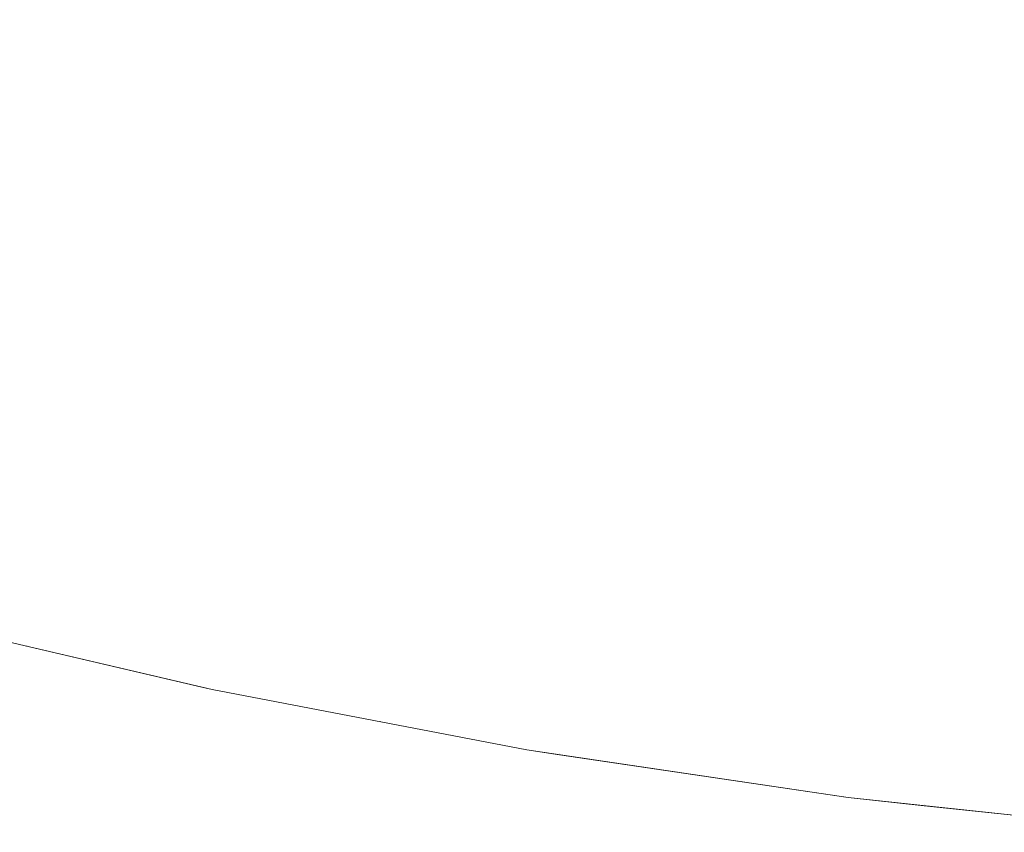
# Model space of a CAD drawing. Header units: centimetres. Extents: x -35.1 to 36.2, y 4.2 to 6.
# Tile 21 of 256: x -34.9937 to -34.9718, y 4.2009 to 4.219. Entities that reach past the tile are written whole.
import ezdxf

# ---------------------------------------------------------------- set-up
doc = ezdxf.new("R2010")
doc.units = ezdxf.units.CM
doc.header["$LTSCALE"] = 2.54
doc.layers.add('Lucido design-1', color=7, linetype='Continuous')

# ---------------------------------------------------------------- blocks, each defined once
blk = doc.blocks.new('Gruppo-4-1')
at = {"color": 7, "linetype": 'Continuous', "lineweight": 9}
for points, invisible_edges in [([(-34.990883, 4.21977, -2276.270043), (-34.987591, 4.21894, -2276.270043), (-34.986963, 4.220406, -2276.267604), (-34.990195, 4.22122, -2276.267604)], 15), ([(-34.990195, 4.22122, -2276.976736), (-34.986963, 4.220406, -2276.976736), (-34.987591, 4.21894, -2276.974297), (-34.990883, 4.21977, -2276.974297)], 15), ([(-34.983683, 4.219661, -2276.267604), (-34.98036, 4.21899, -2276.267604), (-34.979835, 4.220535, -2276.26523), (-34.983095, 4.221194, -2276.26523)], 15), ([(-34.983095, 4.221194, -2276.979109), (-34.979835, 4.220535, -2276.979109), (-34.98036, 4.21899, -2276.976736), (-34.983683, 4.219661, -2276.976736)], 15), ([(-34.990883, 4.21977, -2276.270043), (-34.994122, 4.220669, -2276.270043), (-34.994839, 4.21929, -2276.272546), (-34.991543, 4.218376, -2276.272546)], 15), ([(-34.991543, 4.218376, -2276.971794), (-34.994839, 4.21929, -2276.971794), (-34.994122, 4.220669, -2276.974297), (-34.990883, 4.21977, -2276.974297)], 15), ([(-34.976538, 4.219949, -2276.26523), (-34.979835, 4.220535, -2276.26523), (-34.98036, 4.21899, -2276.267604), (-34.976999, 4.218393, -2276.267604)], 15), ([(-34.976999, 4.218393, -2276.976736), (-34.98036, 4.21899, -2276.976736), (-34.979835, 4.220535, -2276.979109), (-34.976538, 4.219949, -2276.979109)], 15), ([(-34.983683, 4.219661, -2276.267604), (-34.986963, 4.220406, -2276.267604), (-34.987591, 4.21894, -2276.270043), (-34.984251, 4.218182, -2276.270043)], 15), ([(-34.984251, 4.218182, -2276.974297), (-34.987591, 4.21894, -2276.974297), (-34.986963, 4.220406, -2276.976736), (-34.983683, 4.219661, -2276.976736)], 15), ([(-34.976999, 4.218393, -2276.267604), (-34.973602, 4.217871, -2276.267604), (-34.973206, 4.219438, -2276.26523), (-34.976538, 4.219949, -2276.26523)], 15), ([(-34.976538, 4.219949, -2276.979109), (-34.973206, 4.219438, -2276.979109), (-34.973602, 4.217871, -2276.976736), (-34.976999, 4.218393, -2276.976736)], 15), ([(-34.991543, 4.218376, -2276.272546), (-34.988195, 4.217531, -2276.272546), (-34.987591, 4.21894, -2276.270043), (-34.990883, 4.21977, -2276.270043)], 15), ([(-34.990883, 4.21977, -2276.974297), (-34.987591, 4.21894, -2276.974297), (-34.988195, 4.217531, -2276.971794), (-34.991543, 4.218376, -2276.971794)], 15), ([(-34.984251, 4.218182, -2276.270043), (-34.980867, 4.217498, -2276.270043), (-34.98036, 4.21899, -2276.267604), (-34.983683, 4.219661, -2276.267604)], 15), ([(-34.983683, 4.219661, -2276.976736), (-34.98036, 4.21899, -2276.976736), (-34.980867, 4.217498, -2276.974297), (-34.984251, 4.218182, -2276.974297)], 15), ([(-34.969845, 4.219003, -2276.26523), (-34.973206, 4.219438, -2276.26523), (-34.973602, 4.217871, -2276.267604), (-34.970176, 4.217428, -2276.267604)], 15), ([(-34.970176, 4.217428, -2276.976736), (-34.973602, 4.217871, -2276.976736), (-34.973206, 4.219438, -2276.979109), (-34.969845, 4.219003, -2276.979109)], 15), ([(-34.991543, 4.218376, -2276.272546), (-34.994839, 4.21929, -2276.272546), (-34.995526, 4.21797, -2276.275111), (-34.992176, 4.21704, -2276.275111)], 15), ([(-34.992176, 4.21704, -2276.969229), (-34.995526, 4.21797, -2276.969229), (-34.994839, 4.21929, -2276.971794), (-34.991543, 4.218376, -2276.971794)], 15), ([(-34.984251, 4.218182, -2276.270043), (-34.987591, 4.21894, -2276.270043), (-34.988195, 4.217531, -2276.272546), (-34.984797, 4.21676, -2276.272546)], 15), ([(-34.984797, 4.21676, -2276.971794), (-34.988195, 4.217531, -2276.971794), (-34.987591, 4.21894, -2276.974297), (-34.984251, 4.218182, -2276.974297)], 15), ([(-34.976999, 4.218393, -2276.267604), (-34.98036, 4.21899, -2276.267604), (-34.980867, 4.217498, -2276.270043), (-34.977443, 4.21689, -2276.270043)], 15), ([(-34.977443, 4.21689, -2276.974297), (-34.980867, 4.217498, -2276.974297), (-34.98036, 4.21899, -2276.976736), (-34.976999, 4.218393, -2276.976736)], 15), ([(-34.992176, 4.21704, -2276.275111), (-34.988773, 4.216182, -2276.275111), (-34.988195, 4.217531, -2276.272546), (-34.991543, 4.218376, -2276.272546)], 15), ([(-34.991543, 4.218376, -2276.971794), (-34.988195, 4.217531, -2276.971794), (-34.988773, 4.216182, -2276.969229), (-34.992176, 4.21704, -2276.969229)], 15), ([(-34.977443, 4.21689, -2276.270043), (-34.973985, 4.21636, -2276.270043), (-34.973602, 4.217871, -2276.267604), (-34.976999, 4.218393, -2276.267604)], 15), ([(-34.976999, 4.218393, -2276.976736), (-34.973602, 4.217871, -2276.976736), (-34.973985, 4.21636, -2276.974297), (-34.977443, 4.21689, -2276.974297)], 15), ([(-34.984797, 4.21676, -2276.272546), (-34.981354, 4.216065, -2276.272546), (-34.980867, 4.217498, -2276.270043), (-34.984251, 4.218182, -2276.270043)], 15), ([(-34.984251, 4.218182, -2276.974297), (-34.980867, 4.217498, -2276.974297), (-34.981354, 4.216065, -2276.971794), (-34.984797, 4.21676, -2276.971794)], 15), ([(-34.992176, 4.21704, -2276.275111), (-34.995526, 4.21797, -2276.275111), (-34.99618, 4.216711, -2276.277736), (-34.992779, 4.215767, -2276.277736)], 15), ([(-34.992779, 4.215767, -2276.966604), (-34.99618, 4.216711, -2276.966604), (-34.995526, 4.21797, -2276.969229), (-34.992176, 4.21704, -2276.969229)], 15), ([(-34.970176, 4.217428, -2276.267604), (-34.973602, 4.217871, -2276.267604), (-34.973985, 4.21636, -2276.270043), (-34.970495, 4.215908, -2276.270043)], 15), ([(-34.970495, 4.215908, -2276.974297), (-34.973985, 4.21636, -2276.974297), (-34.973602, 4.217871, -2276.976736), (-34.970176, 4.217428, -2276.976736)], 15), ([(-34.984797, 4.21676, -2276.272546), (-34.988195, 4.217531, -2276.272546), (-34.988773, 4.216182, -2276.275111), (-34.985319, 4.215399, -2276.275111)], 15), ([(-34.985319, 4.215399, -2276.969229), (-34.988773, 4.216182, -2276.969229), (-34.988195, 4.217531, -2276.971794), (-34.984797, 4.21676, -2276.971794)], 15), ([(-34.977443, 4.21689, -2276.270043), (-34.980867, 4.217498, -2276.270043), (-34.981354, 4.216065, -2276.272546), (-34.977871, 4.215446, -2276.272546)], 15), ([(-34.977871, 4.215446, -2276.971794), (-34.981354, 4.216065, -2276.971794), (-34.980867, 4.217498, -2276.974297), (-34.977443, 4.21689, -2276.974297)], 15), ([(-34.992779, 4.215767, -2276.277736), (-34.989324, 4.214896, -2276.277736), (-34.988773, 4.216182, -2276.275111), (-34.992176, 4.21704, -2276.275111)], 15), ([(-34.992176, 4.21704, -2276.969229), (-34.988773, 4.216182, -2276.969229), (-34.989324, 4.214896, -2276.966604), (-34.992779, 4.215767, -2276.966604)], 15), ([(-34.985319, 4.215399, -2276.275111), (-34.981821, 4.214692, -2276.275111), (-34.981354, 4.216065, -2276.272546), (-34.984797, 4.21676, -2276.272546)], 15), ([(-34.984797, 4.21676, -2276.971794), (-34.981354, 4.216065, -2276.971794), (-34.981821, 4.214692, -2276.969229), (-34.985319, 4.215399, -2276.969229)], 15), ([(-34.977871, 4.215446, -2276.272546), (-34.974352, 4.214906, -2276.272546), (-34.973985, 4.21636, -2276.270043), (-34.977443, 4.21689, -2276.270043)], 15), ([(-34.977443, 4.21689, -2276.974297), (-34.973985, 4.21636, -2276.974297), (-34.974352, 4.214906, -2276.971794), (-34.977871, 4.215446, -2276.971794)], 15), ([(-34.992779, 4.215767, -2276.277736), (-34.99618, 4.216711, -2276.277736), (-34.996801, 4.215517, -2276.280418), (-34.993351, 4.21456, -2276.280418)], 15), ([(-34.993351, 4.21456, -2276.963922), (-34.996801, 4.215517, -2276.963922), (-34.99618, 4.216711, -2276.966604), (-34.992779, 4.215767, -2276.966604)], 15), ([(-34.970495, 4.215908, -2276.270043), (-34.973985, 4.21636, -2276.270043), (-34.974352, 4.214906, -2276.272546), (-34.970803, 4.214447, -2276.272546)], 15), ([(-34.970803, 4.214447, -2276.971794), (-34.974352, 4.214906, -2276.971794), (-34.973985, 4.21636, -2276.974297), (-34.970495, 4.215908, -2276.974297)], 15), ([(-34.985319, 4.215399, -2276.275111), (-34.988773, 4.216182, -2276.275111), (-34.989324, 4.214896, -2276.277736), (-34.985818, 4.214101, -2276.277736)], 15), ([(-34.985818, 4.214101, -2276.966604), (-34.989324, 4.214896, -2276.966604), (-34.988773, 4.216182, -2276.969229), (-34.985319, 4.215399, -2276.969229)], 15), ([(-34.977871, 4.215446, -2276.272546), (-34.981354, 4.216065, -2276.272546), (-34.981821, 4.214692, -2276.275111), (-34.978281, 4.214063, -2276.275111)], 15), ([(-34.978281, 4.214063, -2276.969229), (-34.981821, 4.214692, -2276.969229), (-34.981354, 4.216065, -2276.971794), (-34.977871, 4.215446, -2276.971794)], 15), ([(-34.993351, 4.21456, -2276.280418), (-34.989846, 4.213676, -2276.280418), (-34.989324, 4.214896, -2276.277736), (-34.992779, 4.215767, -2276.277736)], 15), ([(-34.992779, 4.215767, -2276.966604), (-34.989324, 4.214896, -2276.966604), (-34.989846, 4.213676, -2276.963922), (-34.993351, 4.21456, -2276.963922)], 15), ([(-34.993891, 4.213421, -2276.283155), (-34.993351, 4.21456, -2276.280418), (-34.996801, 4.215517, -2276.280418), (-34.997386, 4.214391, -2276.283155)], 15), ([(-34.993891, 4.213421, -2276.961185), (-34.997386, 4.214391, -2276.961185), (-34.996801, 4.215517, -2276.963922), (-34.993351, 4.21456, -2276.963922)], 15), ([(-34.978281, 4.214063, -2276.275111), (-34.974705, 4.213514, -2276.275111), (-34.974352, 4.214906, -2276.272546), (-34.977871, 4.215446, -2276.272546)], 15), ([(-34.977871, 4.215446, -2276.971794), (-34.974352, 4.214906, -2276.971794), (-34.974705, 4.213514, -2276.969229), (-34.978281, 4.214063, -2276.969229)], 15), ([(-34.985818, 4.214101, -2276.277736), (-34.982265, 4.213383, -2276.277736), (-34.981821, 4.214692, -2276.275111), (-34.985319, 4.215399, -2276.275111)], 15), ([(-34.985319, 4.215399, -2276.969229), (-34.981821, 4.214692, -2276.969229), (-34.982265, 4.213383, -2276.966604), (-34.985818, 4.214101, -2276.966604)], 15), ([(-34.985818, 4.214101, -2276.277736), (-34.989324, 4.214896, -2276.277736), (-34.989846, 4.213676, -2276.280418), (-34.98629, 4.212869, -2276.280418)], 15), ([(-34.98629, 4.212869, -2276.963922), (-34.989846, 4.213676, -2276.963922), (-34.989324, 4.214896, -2276.966604), (-34.985818, 4.214101, -2276.966604)], 15), ([(-34.970803, 4.214447, -2276.272546), (-34.974352, 4.214906, -2276.272546), (-34.974705, 4.213514, -2276.275111), (-34.971097, 4.213047, -2276.275111)], 15), ([(-34.971097, 4.213047, -2276.969229), (-34.974705, 4.213514, -2276.969229), (-34.974352, 4.214906, -2276.971794), (-34.970803, 4.214447, -2276.971794)], 15), ([(-34.99034, 4.212526, -2276.283155), (-34.989846, 4.213676, -2276.280418), (-34.993351, 4.21456, -2276.280418), (-34.993891, 4.213421, -2276.283155)], 15), ([(-34.993351, 4.21456, -2276.963922), (-34.989846, 4.213676, -2276.963922), (-34.99034, 4.212526, -2276.961185), (-34.993891, 4.213421, -2276.961185)], 15), ([(-34.978281, 4.214063, -2276.275111), (-34.981821, 4.214692, -2276.275111), (-34.982265, 4.213383, -2276.277736), (-34.978671, 4.212744, -2276.277736)], 15), ([(-34.978671, 4.212744, -2276.966604), (-34.982265, 4.213383, -2276.966604), (-34.981821, 4.214692, -2276.969229), (-34.978281, 4.214063, -2276.969229)], 15), ([(-34.98629, 4.212869, -2276.280418), (-34.982687, 4.212141, -2276.280418), (-34.982265, 4.213383, -2276.277736), (-34.985818, 4.214101, -2276.277736)], 15), ([(-34.985818, 4.214101, -2276.966604), (-34.982265, 4.213383, -2276.966604), (-34.982687, 4.212141, -2276.963922), (-34.98629, 4.212869, -2276.963922)], 15), ([(-34.978671, 4.212744, -2276.277736), (-34.97504, 4.212187, -2276.277736), (-34.974705, 4.213514, -2276.275111), (-34.978281, 4.214063, -2276.275111)], 15), ([(-34.978281, 4.214063, -2276.969229), (-34.974705, 4.213514, -2276.969229), (-34.97504, 4.212187, -2276.966604), (-34.978671, 4.212744, -2276.966604)], 15), ([(-34.986736, 4.211708, -2276.283155), (-34.98629, 4.212869, -2276.280418), (-34.989846, 4.213676, -2276.280418), (-34.99034, 4.212526, -2276.283155)], 15), ([(-34.986736, 4.211708, -2276.961185), (-34.99034, 4.212526, -2276.961185), (-34.989846, 4.213676, -2276.963922), (-34.98629, 4.212869, -2276.963922)], 15), ([(-34.971097, 4.213047, -2276.275111), (-34.974705, 4.213514, -2276.275111), (-34.97504, 4.212187, -2276.277736), (-34.971378, 4.211713, -2276.277736)], 15), ([(-34.971378, 4.211713, -2276.966604), (-34.97504, 4.212187, -2276.966604), (-34.974705, 4.213514, -2276.969229), (-34.971097, 4.213047, -2276.969229)], 15), ([(-34.993891, 4.213421, -2276.283155), (-34.994397, 4.212353, -2276.285944), (-34.990802, 4.211447, -2276.285944), (-34.99034, 4.212526, -2276.283155)], 15), ([(-34.993891, 4.213421, -2276.961185), (-34.99034, 4.212526, -2276.961185), (-34.990802, 4.211447, -2276.958396), (-34.994397, 4.212353, -2276.958396)], 15), ([(-34.978671, 4.212744, -2276.277736), (-34.982265, 4.213383, -2276.277736), (-34.982687, 4.212141, -2276.280418), (-34.979042, 4.211494, -2276.280418)], 15), ([(-34.979042, 4.211494, -2276.963922), (-34.982687, 4.212141, -2276.963922), (-34.982265, 4.213383, -2276.966604), (-34.978671, 4.212744, -2276.966604)], 15), ([(-34.983085, 4.21097, -2276.283155), (-34.982687, 4.212141, -2276.280418), (-34.98629, 4.212869, -2276.280418), (-34.986736, 4.211708, -2276.283155)], 15), ([(-34.98629, 4.212869, -2276.963922), (-34.982687, 4.212141, -2276.963922), (-34.983085, 4.21097, -2276.961185), (-34.986736, 4.211708, -2276.961185)], 15), ([(-34.979042, 4.211494, -2276.280418), (-34.975359, 4.210929, -2276.280418), (-34.97504, 4.212187, -2276.277736), (-34.978671, 4.212744, -2276.277736)], 15), ([(-34.978671, 4.212744, -2276.966604), (-34.97504, 4.212187, -2276.966604), (-34.975359, 4.210929, -2276.963922), (-34.979042, 4.211494, -2276.963922)], 15), ([(-34.991232, 4.210444, -2276.288781), (-34.990802, 4.211447, -2276.285944), (-34.994397, 4.212353, -2276.285944), (-34.994868, 4.21136, -2276.288781)], 15), ([(-34.994397, 4.212353, -2276.958396), (-34.990802, 4.211447, -2276.958396), (-34.991232, 4.210444, -2276.955559), (-34.994868, 4.21136, -2276.955559)], 15), ([(-34.99034, 4.212526, -2276.283155), (-34.990802, 4.211447, -2276.285944), (-34.987154, 4.210619, -2276.285944), (-34.986736, 4.211708, -2276.283155)], 15), ([(-34.987154, 4.210619, -2276.958396), (-34.990802, 4.211447, -2276.958396), (-34.99034, 4.212526, -2276.961185), (-34.986736, 4.211708, -2276.961185)], 15), ([(-34.979391, 4.210314, -2276.283155), (-34.979042, 4.211494, -2276.280418), (-34.982687, 4.212141, -2276.280418), (-34.983085, 4.21097, -2276.283155)], 15), ([(-34.979391, 4.210314, -2276.961185), (-34.983085, 4.21097, -2276.961185), (-34.982687, 4.212141, -2276.963922), (-34.979042, 4.211494, -2276.963922)], 15), ([(-34.971378, 4.211713, -2276.277736), (-34.97504, 4.212187, -2276.277736), (-34.975359, 4.210929, -2276.280418), (-34.971644, 4.210448, -2276.280418)], 15), ([(-34.971644, 4.210448, -2276.963922), (-34.975359, 4.210929, -2276.963922), (-34.97504, 4.212187, -2276.966604), (-34.971378, 4.211713, -2276.966604)], 15), ([(-34.986736, 4.211708, -2276.283155), (-34.987154, 4.210619, -2276.285944), (-34.983458, 4.209872, -2276.285944), (-34.983085, 4.21097, -2276.283155)], 15), ([(-34.986736, 4.211708, -2276.961185), (-34.983085, 4.21097, -2276.961185), (-34.983458, 4.209872, -2276.958396), (-34.987154, 4.210619, -2276.958396)], 15), ([(-34.975659, 4.209741, -2276.283155), (-34.975359, 4.210929, -2276.280418), (-34.979042, 4.211494, -2276.280418), (-34.979391, 4.210314, -2276.283155)], 15), ([(-34.979042, 4.211494, -2276.963922), (-34.975359, 4.210929, -2276.963922), (-34.975659, 4.209741, -2276.961185), (-34.979391, 4.210314, -2276.961185)], 15), ([(-34.994868, 4.21136, -2276.288781), (-34.995302, 4.210444, -2276.291665), (-34.991628, 4.209518, -2276.291665), (-34.991232, 4.210444, -2276.288781)], 15), ([(-34.994868, 4.21136, -2276.955559), (-34.991232, 4.210444, -2276.955559), (-34.991628, 4.209518, -2276.952675), (-34.995302, 4.210444, -2276.952675)], 15), ([(-34.987543, 4.209606, -2276.288781), (-34.987154, 4.210619, -2276.285944), (-34.990802, 4.211447, -2276.285944), (-34.991232, 4.210444, -2276.288781)], 15), ([(-34.987543, 4.209606, -2276.955559), (-34.991232, 4.210444, -2276.955559), (-34.990802, 4.211447, -2276.958396), (-34.987154, 4.210619, -2276.958396)], 15), ([(-34.983085, 4.21097, -2276.283155), (-34.983458, 4.209872, -2276.285944), (-34.979719, 4.209208, -2276.285944), (-34.979391, 4.210314, -2276.283155)], 15), ([(-34.979719, 4.209208, -2276.958396), (-34.983458, 4.209872, -2276.958396), (-34.983085, 4.21097, -2276.961185), (-34.979391, 4.210314, -2276.961185)], 15), ([(-34.971895, 4.209254, -2276.283155), (-34.971644, 4.210448, -2276.280418), (-34.975359, 4.210929, -2276.280418), (-34.975659, 4.209741, -2276.283155)], 15), ([(-34.971895, 4.209254, -2276.961185), (-34.975659, 4.209741, -2276.961185), (-34.975359, 4.210929, -2276.963922), (-34.971644, 4.210448, -2276.963922)], 15), ([(-34.983805, 4.208851, -2276.288781), (-34.983458, 4.209872, -2276.285944), (-34.987154, 4.210619, -2276.285944), (-34.987543, 4.209606, -2276.288781)], 15), ([(-34.987154, 4.210619, -2276.958396), (-34.983458, 4.209872, -2276.958396), (-34.983805, 4.208851, -2276.955559), (-34.987543, 4.209606, -2276.955559)], 15), ([(-34.991991, 4.208672, -2276.29459), (-34.991628, 4.209518, -2276.291665), (-34.995302, 4.210444, -2276.291665), (-34.995698, 4.209606, -2276.29459)], 15), ([(-34.995302, 4.210444, -2276.952675), (-34.991628, 4.209518, -2276.952675), (-34.991991, 4.208672, -2276.94975), (-34.995698, 4.209606, -2276.94975)], 15), ([(-34.991232, 4.210444, -2276.288781), (-34.991628, 4.209518, -2276.291665), (-34.987901, 4.208672, -2276.291665), (-34.987543, 4.209606, -2276.288781)], 15), ([(-34.987901, 4.208672, -2276.952675), (-34.991628, 4.209518, -2276.952675), (-34.991232, 4.210444, -2276.955559), (-34.987543, 4.209606, -2276.955559)], 15), ([(-34.968103, 4.208854, -2276.283155), (-34.967901, 4.210052, -2276.280418), (-34.971644, 4.210448, -2276.280418), (-34.971895, 4.209254, -2276.283155)], 15), ([(-34.971644, 4.210448, -2276.963922), (-34.967901, 4.210052, -2276.963922), (-34.968103, 4.208854, -2276.961185), (-34.971895, 4.209254, -2276.961185)], 15), ([(-34.979391, 4.210314, -2276.283155), (-34.979719, 4.209208, -2276.285944), (-34.975941, 4.208629, -2276.285944), (-34.975659, 4.209741, -2276.283155)], 15), ([(-34.979391, 4.210314, -2276.961185), (-34.975659, 4.209741, -2276.961185), (-34.975941, 4.208629, -2276.958396), (-34.979719, 4.209208, -2276.958396)], 15), ([(-34.980023, 4.208179, -2276.288781), (-34.979719, 4.209208, -2276.285944), (-34.983458, 4.209872, -2276.285944), (-34.983805, 4.208851, -2276.288781)], 15), ([(-34.980023, 4.208179, -2276.955559), (-34.983805, 4.208851, -2276.955559), (-34.983458, 4.209872, -2276.958396), (-34.979719, 4.209208, -2276.958396)], 15), ([(-34.975659, 4.209741, -2276.283155), (-34.975941, 4.208629, -2276.285944), (-34.97213, 4.208135, -2276.285944), (-34.971895, 4.209254, -2276.283155)], 15), ([(-34.97213, 4.208135, -2276.958396), (-34.975941, 4.208629, -2276.958396), (-34.975659, 4.209741, -2276.961185), (-34.971895, 4.209254, -2276.961185)], 15), ([(-34.995698, 4.209606, -2276.29459), (-34.996056, 4.208851, -2276.297555), (-34.992318, 4.207909, -2276.297555), (-34.991991, 4.208672, -2276.29459)], 15), ([(-34.995698, 4.209606, -2276.94975), (-34.991991, 4.208672, -2276.94975), (-34.992318, 4.207909, -2276.946785), (-34.996056, 4.208851, -2276.946785)], 15), ([(-34.988229, 4.207818, -2276.29459), (-34.987901, 4.208672, -2276.291665), (-34.991628, 4.209518, -2276.291665), (-34.991991, 4.208672, -2276.29459)], 15), ([(-34.988229, 4.207818, -2276.94975), (-34.991991, 4.208672, -2276.94975), (-34.991628, 4.209518, -2276.952675), (-34.987901, 4.208672, -2276.952675)], 15), ([(-34.987543, 4.209606, -2276.288781), (-34.987901, 4.208672, -2276.291665), (-34.984125, 4.207909, -2276.291665), (-34.983805, 4.208851, -2276.288781)], 15), ([(-34.987543, 4.209606, -2276.955559), (-34.983805, 4.208851, -2276.955559), (-34.984125, 4.207909, -2276.952675), (-34.987901, 4.208672, -2276.952675)], 15), ([(-34.976203, 4.207593, -2276.288781), (-34.975941, 4.208629, -2276.285944), (-34.979719, 4.209208, -2276.285944), (-34.980023, 4.208179, -2276.288781)], 15), ([(-34.979719, 4.209208, -2276.958396), (-34.975941, 4.208629, -2276.958396), (-34.976203, 4.207593, -2276.955559), (-34.980023, 4.208179, -2276.955559)], 15), ([(-34.971895, 4.209254, -2276.283155), (-34.97213, 4.208135, -2276.285944), (-34.968291, 4.20773, -2276.285944), (-34.968103, 4.208854, -2276.283155)], 15), ([(-34.971895, 4.209254, -2276.961185), (-34.968103, 4.208854, -2276.961185), (-34.968291, 4.20773, -2276.958396), (-34.97213, 4.208135, -2276.958396)], 15), ([(-34.992609, 4.20723, -2276.300554), (-34.992318, 4.207909, -2276.297555), (-34.996056, 4.208851, -2276.297555), (-34.996375, 4.208179, -2276.300554)], 15), ([(-34.996056, 4.208851, -2276.946785), (-34.992318, 4.207909, -2276.946785), (-34.992609, 4.20723, -2276.943786), (-34.996375, 4.208179, -2276.943786)], 15), ([(-34.983805, 4.208851, -2276.288781), (-34.984125, 4.207909, -2276.291665), (-34.980304, 4.20723, -2276.291665), (-34.980023, 4.208179, -2276.288781)], 15), ([(-34.980304, 4.20723, -2276.952675), (-34.984125, 4.207909, -2276.952675), (-34.983805, 4.208851, -2276.955559), (-34.980023, 4.208179, -2276.955559)], 15), ([(-34.991991, 4.208672, -2276.29459), (-34.992318, 4.207909, -2276.297555), (-34.988525, 4.207048, -2276.297555), (-34.988229, 4.207818, -2276.29459)], 15), ([(-34.988525, 4.207048, -2276.946785), (-34.992318, 4.207909, -2276.946785), (-34.991991, 4.208672, -2276.94975), (-34.988229, 4.207818, -2276.94975)], 15), ([(-34.984417, 4.207048, -2276.29459), (-34.984125, 4.207909, -2276.291665), (-34.987901, 4.208672, -2276.291665), (-34.988229, 4.207818, -2276.29459)], 15), ([(-34.987901, 4.208672, -2276.952675), (-34.984125, 4.207909, -2276.952675), (-34.984417, 4.207048, -2276.94975), (-34.988229, 4.207818, -2276.94975)], 15), ([(-34.972349, 4.207094, -2276.288781), (-34.97213, 4.208135, -2276.285944), (-34.975941, 4.208629, -2276.285944), (-34.976203, 4.207593, -2276.288781)], 15), ([(-34.972349, 4.207094, -2276.955559), (-34.976203, 4.207593, -2276.955559), (-34.975941, 4.208629, -2276.958396), (-34.97213, 4.208135, -2276.958396)], 15), ([(-34.996375, 4.208179, -2276.300554), (-34.996652, 4.207593, -2276.303583), (-34.992862, 4.206638, -2276.303583), (-34.992609, 4.20723, -2276.300554)], 15), ([(-34.996375, 4.208179, -2276.943786), (-34.992609, 4.20723, -2276.943786), (-34.992862, 4.206638, -2276.940757), (-34.996652, 4.207593, -2276.940757)], 15), ([(-34.980023, 4.208179, -2276.288781), (-34.980304, 4.20723, -2276.291665), (-34.976445, 4.206638, -2276.291665), (-34.976203, 4.207593, -2276.288781)], 15), ([(-34.980023, 4.208179, -2276.955559), (-34.976203, 4.207593, -2276.955559), (-34.976445, 4.206638, -2276.952675), (-34.980304, 4.20723, -2276.952675)], 15), ([(-34.968467, 4.206684, -2276.288781), (-34.968291, 4.20773, -2276.285944), (-34.97213, 4.208135, -2276.285944), (-34.972349, 4.207094, -2276.288781)], 15), ([(-34.97213, 4.208135, -2276.958396), (-34.968291, 4.20773, -2276.958396), (-34.968467, 4.206684, -2276.955559), (-34.972349, 4.207094, -2276.955559)], 15), ([(-34.988788, 4.206363, -2276.300554), (-34.988525, 4.207048, -2276.297555), (-34.992318, 4.207909, -2276.297555), (-34.992609, 4.20723, -2276.300554)], 15), ([(-34.988788, 4.206363, -2276.943786), (-34.992609, 4.20723, -2276.943786), (-34.992318, 4.207909, -2276.946785), (-34.988525, 4.207048, -2276.946785)], 15), ([(-34.988229, 4.207818, -2276.29459), (-34.988525, 4.207048, -2276.297555), (-34.984681, 4.206271, -2276.297555), (-34.984417, 4.207048, -2276.29459)], 15), ([(-34.988229, 4.207818, -2276.94975), (-34.984417, 4.207048, -2276.94975), (-34.984681, 4.206271, -2276.946785), (-34.988525, 4.207048, -2276.946785)], 15), ([(-34.980561, 4.206363, -2276.29459), (-34.980304, 4.20723, -2276.291665), (-34.984125, 4.207909, -2276.291665), (-34.984417, 4.207048, -2276.29459)], 15), ([(-34.980561, 4.206363, -2276.94975), (-34.984417, 4.207048, -2276.94975), (-34.984125, 4.207909, -2276.952675), (-34.980304, 4.20723, -2276.952675)], 15), ([(-34.993078, 4.206134, -2276.30664), (-34.992862, 4.206638, -2276.303583), (-34.996652, 4.207593, -2276.303583), (-34.996889, 4.207094, -2276.30664)], 15), ([(-34.996652, 4.207593, -2276.940757), (-34.992862, 4.206638, -2276.940757), (-34.993078, 4.206134, -2276.9377), (-34.996889, 4.207094, -2276.9377)], 15), ([(-34.976203, 4.207593, -2276.288781), (-34.976445, 4.206638, -2276.291665), (-34.972551, 4.206134, -2276.291665), (-34.972349, 4.207094, -2276.288781)], 15), ([(-34.972551, 4.206134, -2276.952675), (-34.976445, 4.206638, -2276.952675), (-34.976203, 4.207593, -2276.955559), (-34.972349, 4.207094, -2276.955559)], 15), ([(-34.996889, 4.207094, -2276.30664), (-34.997083, 4.206684, -2276.309719), (-34.993256, 4.20572, -2276.309719), (-34.993078, 4.206134, -2276.30664)], 15), ([(-34.996889, 4.207094, -2276.9377), (-34.993078, 4.206134, -2276.9377), (-34.993256, 4.20572, -2276.934621), (-34.997083, 4.206684, -2276.934621)], 15), ([(-34.992609, 4.20723, -2276.300554), (-34.992862, 4.206638, -2276.303583), (-34.989017, 4.205765, -2276.303583), (-34.988788, 4.206363, -2276.300554)], 15), ([(-34.989017, 4.205765, -2276.940757), (-34.992862, 4.206638, -2276.940757), (-34.992609, 4.20723, -2276.943786), (-34.988788, 4.206363, -2276.943786)], 15), ([(-34.976666, 4.205765, -2276.29459), (-34.976445, 4.206638, -2276.291665), (-34.980304, 4.20723, -2276.291665), (-34.980561, 4.206363, -2276.29459)], 15), ([(-34.980304, 4.20723, -2276.952675), (-34.976445, 4.206638, -2276.952675), (-34.976666, 4.205765, -2276.94975), (-34.980561, 4.206363, -2276.94975)], 15), ([(-34.972349, 4.207094, -2276.288781), (-34.972551, 4.206134, -2276.291665), (-34.968629, 4.20572, -2276.291665), (-34.968467, 4.206684, -2276.288781)], 15), ([(-34.972349, 4.207094, -2276.955559), (-34.968467, 4.206684, -2276.955559), (-34.968629, 4.20572, -2276.952675), (-34.972551, 4.206134, -2276.952675)], 15), ([(-34.984916, 4.20558, -2276.300554), (-34.984681, 4.206271, -2276.297555), (-34.988525, 4.207048, -2276.297555), (-34.988788, 4.206363, -2276.300554)], 15), ([(-34.988525, 4.207048, -2276.946785), (-34.984681, 4.206271, -2276.946785), (-34.984916, 4.20558, -2276.943786), (-34.988788, 4.206363, -2276.943786)], 15), ([(-34.984417, 4.207048, -2276.29459), (-34.984681, 4.206271, -2276.297555), (-34.980793, 4.20558, -2276.297555), (-34.980561, 4.206363, -2276.29459)], 15), ([(-34.980793, 4.20558, -2276.946785), (-34.984681, 4.206271, -2276.946785), (-34.984417, 4.207048, -2276.94975), (-34.980561, 4.206363, -2276.94975)], 15), ([(-34.993395, 4.205396, -2276.312816), (-34.993256, 4.20572, -2276.309719), (-34.997083, 4.206684, -2276.309719), (-34.997235, 4.206364, -2276.312816)], 15), ([(-34.997083, 4.206684, -2276.934621), (-34.993256, 4.20572, -2276.934621), (-34.993395, 4.205396, -2276.931524), (-34.997235, 4.206364, -2276.931524)], 15), ([(-34.989212, 4.205257, -2276.30664), (-34.989017, 4.205765, -2276.303583), (-34.992862, 4.206638, -2276.303583), (-34.993078, 4.206134, -2276.30664)], 15), ([(-34.989212, 4.205257, -2276.9377), (-34.993078, 4.206134, -2276.9377), (-34.992862, 4.206638, -2276.940757), (-34.989017, 4.205765, -2276.940757)], 15), ([(-34.972735, 4.205257, -2276.29459), (-34.972551, 4.206134, -2276.291665), (-34.976445, 4.206638, -2276.291665), (-34.976666, 4.205765, -2276.29459)], 15), ([(-34.972735, 4.205257, -2276.94975), (-34.976666, 4.205765, -2276.94975), (-34.976445, 4.206638, -2276.952675), (-34.972551, 4.206134, -2276.952675)], 15), ([(-34.997235, 4.206364, -2276.312816), (-34.997344, 4.206135, -2276.315926), (-34.993494, 4.205164, -2276.315926), (-34.993395, 4.205396, -2276.312816)], 15), ([(-34.997235, 4.206364, -2276.931524), (-34.993395, 4.205396, -2276.931524), (-34.993494, 4.205164, -2276.928414), (-34.997344, 4.206135, -2276.928414)], 15), ([(-34.988788, 4.206363, -2276.300554), (-34.989017, 4.205765, -2276.303583), (-34.985121, 4.204978, -2276.303583), (-34.984916, 4.20558, -2276.300554)], 15), ([(-34.988788, 4.206363, -2276.943786), (-34.984916, 4.20558, -2276.943786), (-34.985121, 4.204978, -2276.940757), (-34.989017, 4.205765, -2276.940757)], 15), ([(-34.980999, 4.204885, -2276.300554), (-34.980793, 4.20558, -2276.297555), (-34.984681, 4.206271, -2276.297555), (-34.984916, 4.20558, -2276.300554)], 15), ([(-34.980999, 4.204885, -2276.943786), (-34.984916, 4.20558, -2276.943786), (-34.984681, 4.206271, -2276.946785), (-34.980793, 4.20558, -2276.946785)], 15), ([(-34.980561, 4.206363, -2276.29459), (-34.980793, 4.20558, -2276.297555), (-34.976865, 4.204978, -2276.297555), (-34.976666, 4.205765, -2276.29459)], 15), ([(-34.980561, 4.206363, -2276.94975), (-34.976666, 4.205765, -2276.94975), (-34.976865, 4.204978, -2276.946785), (-34.980793, 4.20558, -2276.946785)], 15), ([(-34.993554, 4.205025, -2276.319046), (-34.993494, 4.205164, -2276.315926), (-34.997344, 4.206135, -2276.315926), (-34.997409, 4.205997, -2276.319046)], 15), ([(-34.997344, 4.206135, -2276.928414), (-34.993494, 4.205164, -2276.928414), (-34.993554, 4.205025, -2276.925294), (-34.997409, 4.205997, -2276.925294)], 15), ([(-34.996263, 4.205646, -2276.32217), (-34.993554, 4.205025, -2276.319046), (-34.997409, 4.205997, -2276.319046)], 11), ([(-34.997409, 4.205997, -2276.925294), (-34.993554, 4.205025, -2276.925294), (-34.996263, 4.205646, -2276.92217)], 11), ([(-34.993078, 4.206134, -2276.30664), (-34.993256, 4.20572, -2276.309719), (-34.989373, 4.204838, -2276.309719), (-34.989212, 4.205257, -2276.30664)], 15), ([(-34.989373, 4.204838, -2276.934621), (-34.993256, 4.20572, -2276.934621), (-34.993078, 4.206134, -2276.9377), (-34.989212, 4.205257, -2276.9377)], 15), ([(-34.968777, 4.204838, -2276.29459), (-34.968629, 4.20572, -2276.291665), (-34.972551, 4.206134, -2276.291665), (-34.972735, 4.205257, -2276.29459)], 15), ([(-34.972551, 4.206134, -2276.952675), (-34.968629, 4.20572, -2276.952675), (-34.968777, 4.204838, -2276.94975), (-34.972735, 4.205257, -2276.94975)], 15), ([(-34.985295, 4.204465, -2276.30664), (-34.985121, 4.204978, -2276.303583), (-34.989017, 4.205765, -2276.303583), (-34.989212, 4.205257, -2276.30664)], 15), ([(-34.989017, 4.205765, -2276.940757), (-34.985121, 4.204978, -2276.940757), (-34.985295, 4.204465, -2276.9377), (-34.989212, 4.205257, -2276.9377)], 15), ([(-34.976666, 4.205765, -2276.29459), (-34.976865, 4.204978, -2276.297555), (-34.972902, 4.204465, -2276.297555), (-34.972735, 4.205257, -2276.29459)], 15), ([(-34.972902, 4.204465, -2276.946785), (-34.976865, 4.204978, -2276.946785), (-34.976666, 4.205765, -2276.94975), (-34.972735, 4.205257, -2276.94975)], 15), ([(-34.993554, 4.205025, -2276.319046), (-34.996263, 4.205646, -2276.32217), (-34.989659, 4.204095, -2276.32217)], 9), ([(-34.996263, 4.205646, -2276.92217), (-34.989431, 4.204042, -2276.92217), (-34.989431, 4.204042, -2276.32217), (-34.989659, 4.204095, -2276.32217)], 10), ([(-34.989659, 4.204095, -2276.32217), (-34.996263, 4.205646, -2276.32217), (-34.996263, 4.205646, -2276.92217)], 10), ([(-34.989431, 4.204042, -2276.92217), (-34.996263, 4.205646, -2276.92217), (-34.993554, 4.205025, -2276.925294)], 10), ([(-34.989498, 4.204512, -2276.312816), (-34.989373, 4.204838, -2276.309719), (-34.993256, 4.20572, -2276.309719), (-34.993395, 4.205396, -2276.312816)], 15), ([(-34.989498, 4.204512, -2276.931524), (-34.993395, 4.205396, -2276.931524), (-34.993256, 4.20572, -2276.934621), (-34.989373, 4.204838, -2276.934621)], 15), ([(-34.984916, 4.20558, -2276.300554), (-34.985121, 4.204978, -2276.303583), (-34.981179, 4.204278, -2276.303583), (-34.980999, 4.204885, -2276.300554)], 15), ([(-34.981179, 4.204278, -2276.940757), (-34.985121, 4.204978, -2276.940757), (-34.984916, 4.20558, -2276.943786), (-34.980999, 4.204885, -2276.943786)], 15), ([(-34.977042, 4.204278, -2276.300554), (-34.976865, 4.204978, -2276.297555), (-34.980793, 4.20558, -2276.297555), (-34.980999, 4.204885, -2276.300554)], 15), ([(-34.980793, 4.20558, -2276.946785), (-34.976865, 4.204978, -2276.946785), (-34.977042, 4.204278, -2276.943786), (-34.980999, 4.204885, -2276.943786)], 15), ([(-34.993395, 4.205396, -2276.312816), (-34.993494, 4.205164, -2276.315926), (-34.989588, 4.204278, -2276.315926), (-34.989498, 4.204512, -2276.312816)], 15), ([(-34.989588, 4.204278, -2276.928414), (-34.993494, 4.205164, -2276.928414), (-34.993395, 4.205396, -2276.931524), (-34.989498, 4.204512, -2276.931524)], 15), ([(-34.989642, 4.204137, -2276.319046), (-34.989588, 4.204278, -2276.315926), (-34.993494, 4.205164, -2276.315926), (-34.993554, 4.205025, -2276.319046)], 15), ([(-34.989642, 4.204137, -2276.925294), (-34.993554, 4.205025, -2276.925294), (-34.993494, 4.205164, -2276.928414), (-34.989588, 4.204278, -2276.928414)], 15), ([(-34.989212, 4.205257, -2276.30664), (-34.989373, 4.204838, -2276.309719), (-34.985438, 4.204043, -2276.309719), (-34.985295, 4.204465, -2276.30664)], 15), ([(-34.989212, 4.205257, -2276.9377), (-34.985295, 4.204465, -2276.9377), (-34.985438, 4.204043, -2276.934621), (-34.989373, 4.204838, -2276.934621)], 15), ([(-34.972735, 4.205257, -2276.29459), (-34.972902, 4.204465, -2276.297555), (-34.96891, 4.204043, -2276.297555), (-34.968777, 4.204838, -2276.29459)], 15), ([(-34.972735, 4.205257, -2276.94975), (-34.968777, 4.204838, -2276.94975), (-34.96891, 4.204043, -2276.946785), (-34.972902, 4.204465, -2276.946785)], 15), ([(-34.989659, 4.204095, -2276.32217), (-34.989642, 4.204137, -2276.319046), (-34.993554, 4.205025, -2276.319046)], 11), ([(-34.993554, 4.205025, -2276.925294), (-34.989642, 4.204137, -2276.925294), (-34.989431, 4.204042, -2276.92217)], 11), ([(-34.981332, 4.203761, -2276.30664), (-34.981179, 4.204278, -2276.303583), (-34.985121, 4.204978, -2276.303583), (-34.985295, 4.204465, -2276.30664)], 15), ([(-34.981332, 4.203761, -2276.9377), (-34.985295, 4.204465, -2276.9377), (-34.985121, 4.204978, -2276.940757), (-34.981179, 4.204278, -2276.940757)], 15), ([(-34.980999, 4.204885, -2276.300554), (-34.981179, 4.204278, -2276.303583), (-34.977197, 4.203667, -2276.303583), (-34.977042, 4.204278, -2276.300554)], 15), ([(-34.980999, 4.204885, -2276.943786), (-34.977042, 4.204278, -2276.943786), (-34.977197, 4.203667, -2276.940757), (-34.981179, 4.204278, -2276.940757)], 15), ([(-34.97305, 4.203761, -2276.300554), (-34.972902, 4.204465, -2276.297555), (-34.976865, 4.204978, -2276.297555), (-34.977042, 4.204278, -2276.300554)], 15), ([(-34.97305, 4.203761, -2276.943786), (-34.977042, 4.204278, -2276.943786), (-34.976865, 4.204978, -2276.946785), (-34.972902, 4.204465, -2276.946785)], 15), ([(-34.98555, 4.203714, -2276.312816), (-34.985438, 4.204043, -2276.309719), (-34.989373, 4.204838, -2276.309719), (-34.989498, 4.204512, -2276.312816)], 15), ([(-34.989373, 4.204838, -2276.934621), (-34.985438, 4.204043, -2276.934621), (-34.98555, 4.203714, -2276.931524), (-34.989498, 4.204512, -2276.931524)], 15), ([(-34.989498, 4.204512, -2276.312816), (-34.989588, 4.204278, -2276.315926), (-34.98563, 4.203478, -2276.315926), (-34.98555, 4.203714, -2276.312816)], 15), ([(-34.989498, 4.204512, -2276.931524), (-34.98555, 4.203714, -2276.931524), (-34.98563, 4.203478, -2276.928414), (-34.989588, 4.204278, -2276.928414)], 15), ([(-34.985295, 4.204465, -2276.30664), (-34.985438, 4.204043, -2276.309719), (-34.981458, 4.203336, -2276.309719), (-34.981332, 4.203761, -2276.30664)], 15), ([(-34.981458, 4.203336, -2276.934621), (-34.985438, 4.204043, -2276.934621), (-34.985295, 4.204465, -2276.9377), (-34.981332, 4.203761, -2276.9377)], 15), ([(-34.969029, 4.203336, -2276.300554), (-34.96891, 4.204043, -2276.297555), (-34.972902, 4.204465, -2276.297555), (-34.97305, 4.203761, -2276.300554)], 15), ([(-34.972902, 4.204465, -2276.946785), (-34.96891, 4.204043, -2276.946785), (-34.969029, 4.203336, -2276.943786), (-34.97305, 4.203761, -2276.943786)], 15), ([(-34.985678, 4.203336, -2276.319046), (-34.98563, 4.203478, -2276.315926), (-34.989588, 4.204278, -2276.315926), (-34.989642, 4.204137, -2276.319046)], 15), ([(-34.989588, 4.204278, -2276.928414), (-34.98563, 4.203478, -2276.928414), (-34.985678, 4.203336, -2276.925294), (-34.989642, 4.204137, -2276.925294)], 15), ([(-34.977328, 4.203147, -2276.30664), (-34.977197, 4.203667, -2276.303583), (-34.981179, 4.204278, -2276.303583), (-34.981332, 4.203761, -2276.30664)], 15), ([(-34.981179, 4.204278, -2276.940757), (-34.977197, 4.203667, -2276.940757), (-34.977328, 4.203147, -2276.9377), (-34.981332, 4.203761, -2276.9377)], 15), ([(-34.977042, 4.204278, -2276.300554), (-34.977197, 4.203667, -2276.303583), (-34.973179, 4.203147, -2276.303583), (-34.97305, 4.203761, -2276.300554)], 15), ([(-34.973179, 4.203147, -2276.940757), (-34.977197, 4.203667, -2276.940757), (-34.977042, 4.204278, -2276.943786), (-34.97305, 4.203761, -2276.943786)], 15), ([(-34.989642, 4.204137, -2276.319046), (-34.989659, 4.204095, -2276.32217), (-34.989431, 4.204042, -2276.32217)], 9), ([(-34.985678, 4.203336, -2276.319046), (-34.989642, 4.204137, -2276.319046), (-34.989431, 4.204042, -2276.32217)], 11), ([(-34.989431, 4.204042, -2276.92217), (-34.989642, 4.204137, -2276.925294), (-34.985678, 4.203336, -2276.925294)], 11), ([(-34.989431, 4.204042, -2276.32217), (-34.98241, 4.202698, -2276.32217), (-34.985678, 4.203336, -2276.319046)], 10), ([(-34.98241, 4.202698, -2276.92217), (-34.98241, 4.202698, -2276.32217), (-34.989431, 4.204042, -2276.32217), (-34.989431, 4.204042, -2276.92217)], 5), ([(-34.985678, 4.203336, -2276.925294), (-34.98241, 4.202698, -2276.92217), (-34.989431, 4.204042, -2276.92217)], 9), ([(-34.981556, 4.203004, -2276.312816), (-34.981458, 4.203336, -2276.309719), (-34.985438, 4.204043, -2276.309719), (-34.98555, 4.203714, -2276.312816)], 15), ([(-34.981556, 4.203004, -2276.931524), (-34.98555, 4.203714, -2276.931524), (-34.985438, 4.204043, -2276.934621), (-34.981458, 4.203336, -2276.934621)], 15), ([(-34.98555, 4.203714, -2276.312816), (-34.98563, 4.203478, -2276.315926), (-34.981626, 4.202767, -2276.315926), (-34.981556, 4.203004, -2276.312816)], 15), ([(-34.981626, 4.202767, -2276.928414), (-34.98563, 4.203478, -2276.928414), (-34.98555, 4.203714, -2276.931524), (-34.981556, 4.203004, -2276.931524)], 15), ([(-34.981332, 4.203761, -2276.30664), (-34.981458, 4.203336, -2276.309719), (-34.977436, 4.202719, -2276.309719), (-34.977328, 4.203147, -2276.30664)], 15), ([(-34.981332, 4.203761, -2276.9377), (-34.977328, 4.203147, -2276.9377), (-34.977436, 4.202719, -2276.934621), (-34.981458, 4.203336, -2276.934621)], 15), ([(-34.973289, 4.202624, -2276.30664), (-34.973179, 4.203147, -2276.303583), (-34.977197, 4.203667, -2276.303583), (-34.977328, 4.203147, -2276.30664)], 15), ([(-34.973289, 4.202624, -2276.9377), (-34.977328, 4.203147, -2276.9377), (-34.977197, 4.203667, -2276.940757), (-34.973179, 4.203147, -2276.940757)], 15), ([(-34.97305, 4.203761, -2276.300554), (-34.973179, 4.203147, -2276.303583), (-34.969132, 4.202719, -2276.303583), (-34.969029, 4.203336, -2276.300554)], 15), ([(-34.97305, 4.203761, -2276.943786), (-34.969029, 4.203336, -2276.943786), (-34.969132, 4.202719, -2276.940757), (-34.973179, 4.203147, -2276.940757)], 15), ([(-34.981669, 4.202624, -2276.319046), (-34.981626, 4.202767, -2276.315926), (-34.98563, 4.203478, -2276.315926), (-34.985678, 4.203336, -2276.319046)], 15), ([(-34.981669, 4.202624, -2276.925294), (-34.985678, 4.203336, -2276.925294), (-34.98563, 4.203478, -2276.928414), (-34.981626, 4.202767, -2276.928414)], 15), ([(-34.981669, 4.202624, -2276.319046), (-34.985678, 4.203336, -2276.319046), (-34.98241, 4.202698, -2276.32217)], 11), ([(-34.98241, 4.202698, -2276.92217), (-34.985678, 4.203336, -2276.925294), (-34.981669, 4.202624, -2276.925294)], 11), ([(-34.977521, 4.202385, -2276.312816), (-34.977436, 4.202719, -2276.309719), (-34.981458, 4.203336, -2276.309719), (-34.981556, 4.203004, -2276.312816)], 15), ([(-34.981458, 4.203336, -2276.934621), (-34.977436, 4.202719, -2276.934621), (-34.977521, 4.202385, -2276.931524), (-34.981556, 4.203004, -2276.931524)], 15), ([(-34.977328, 4.203147, -2276.30664), (-34.977436, 4.202719, -2276.309719), (-34.97338, 4.202194, -2276.309719), (-34.973289, 4.202624, -2276.30664)], 15), ([(-34.97338, 4.202194, -2276.934621), (-34.977436, 4.202719, -2276.934621), (-34.977328, 4.203147, -2276.9377), (-34.973289, 4.202624, -2276.9377)], 15), ([(-34.969221, 4.202194, -2276.30664), (-34.969132, 4.202719, -2276.303583), (-34.973179, 4.203147, -2276.303583), (-34.973289, 4.202624, -2276.30664)], 15), ([(-34.973179, 4.203147, -2276.940757), (-34.969132, 4.202719, -2276.940757), (-34.969221, 4.202194, -2276.9377), (-34.973289, 4.202624, -2276.9377)], 15), ([(-34.981556, 4.203004, -2276.312816), (-34.981626, 4.202767, -2276.315926), (-34.977581, 4.202146, -2276.315926), (-34.977521, 4.202385, -2276.312816)], 15), ([(-34.981556, 4.203004, -2276.931524), (-34.977521, 4.202385, -2276.931524), (-34.977581, 4.202146, -2276.928414), (-34.981626, 4.202767, -2276.928414)], 15), ([(-34.98241, 4.202698, -2276.32217), (-34.981681, 4.20259, -2276.32217), (-34.981669, 4.202624, -2276.319046)], 10), ([(-34.98241, 4.202698, -2276.92217), (-34.975234, 4.201633, -2276.92217), (-34.975234, 4.201633, -2276.32217), (-34.981681, 4.20259, -2276.32217)], 10), ([(-34.981681, 4.20259, -2276.32217), (-34.98241, 4.202698, -2276.32217), (-34.98241, 4.202698, -2276.92217)], 10), ([(-34.98241, 4.202698, -2276.92217), (-34.981669, 4.202624, -2276.925294), (-34.977618, 4.202002, -2276.925294)], 11), ([(-34.977618, 4.202002, -2276.925294), (-34.975234, 4.201633, -2276.92217), (-34.98241, 4.202698, -2276.92217)], 9), ([(-34.977618, 4.202002, -2276.319046), (-34.977581, 4.202146, -2276.315926), (-34.981626, 4.202767, -2276.315926), (-34.981669, 4.202624, -2276.319046)], 15), ([(-34.981626, 4.202767, -2276.928414), (-34.977581, 4.202146, -2276.928414), (-34.977618, 4.202002, -2276.925294), (-34.981669, 4.202624, -2276.925294)], 15), ([(-34.97345, 4.201858, -2276.312816), (-34.97338, 4.202194, -2276.309719), (-34.977436, 4.202719, -2276.309719), (-34.977521, 4.202385, -2276.312816)], 15), ([(-34.97345, 4.201858, -2276.931524), (-34.977521, 4.202385, -2276.931524), (-34.977436, 4.202719, -2276.934621), (-34.97338, 4.202194, -2276.934621)], 15), ([(-34.977618, 4.202002, -2276.319046), (-34.981669, 4.202624, -2276.319046), (-34.981681, 4.20259, -2276.32217)], 11), ([(-34.981681, 4.20259, -2276.32217), (-34.975234, 4.201633, -2276.32217), (-34.977618, 4.202002, -2276.319046)], 10), ([(-34.973289, 4.202624, -2276.30664), (-34.97338, 4.202194, -2276.309719), (-34.969293, 4.201762, -2276.309719), (-34.969221, 4.202194, -2276.30664)], 15), ([(-34.973289, 4.202624, -2276.9377), (-34.969221, 4.202194, -2276.9377), (-34.969293, 4.201762, -2276.934621), (-34.97338, 4.202194, -2276.934621)], 15), ([(-34.977521, 4.202385, -2276.312816), (-34.977581, 4.202146, -2276.315926), (-34.973501, 4.201618, -2276.315926), (-34.97345, 4.201858, -2276.312816)], 15), ([(-34.973501, 4.201618, -2276.928414), (-34.977581, 4.202146, -2276.928414), (-34.977521, 4.202385, -2276.931524), (-34.97345, 4.201858, -2276.931524)], 15), ([(-34.973531, 4.201474, -2276.319046), (-34.973501, 4.201618, -2276.315926), (-34.977581, 4.202146, -2276.315926), (-34.977618, 4.202002, -2276.319046)], 15), ([(-34.973531, 4.201474, -2276.925294), (-34.977618, 4.202002, -2276.925294), (-34.977581, 4.202146, -2276.928414), (-34.973501, 4.201618, -2276.928414)], 15), ([(-34.96935, 4.201425, -2276.312816), (-34.969293, 4.201762, -2276.309719), (-34.97338, 4.202194, -2276.309719), (-34.97345, 4.201858, -2276.312816)], 15), ([(-34.97338, 4.202194, -2276.934621), (-34.969293, 4.201762, -2276.934621), (-34.96935, 4.201425, -2276.931524), (-34.97345, 4.201858, -2276.931524)], 15), ([(-34.973531, 4.201474, -2276.319046), (-34.977618, 4.202002, -2276.319046), (-34.975234, 4.201633, -2276.32217)], 11), ([(-34.975234, 4.201633, -2276.92217), (-34.977618, 4.202002, -2276.925294), (-34.973531, 4.201474, -2276.925294)], 11), ([(-34.97345, 4.201858, -2276.312816), (-34.973501, 4.201618, -2276.315926), (-34.96939, 4.201184, -2276.315926), (-34.96935, 4.201425, -2276.312816)], 15), ([(-34.97345, 4.201858, -2276.931524), (-34.96935, 4.201425, -2276.931524), (-34.96939, 4.201184, -2276.928414), (-34.973501, 4.201618, -2276.928414)], 15), ([(-34.975234, 4.201633, -2276.32217), (-34.973538, 4.201452, -2276.32217), (-34.973531, 4.201474, -2276.319046)], 10), ([(-34.975234, 4.201633, -2276.92217), (-34.967939, 4.200857, -2276.92217), (-34.967939, 4.200857, -2276.32217), (-34.973538, 4.201452, -2276.32217)], 10), ([(-34.973538, 4.201452, -2276.32217), (-34.975234, 4.201633, -2276.32217), (-34.975234, 4.201633, -2276.92217)], 10), ([(-34.973531, 4.201474, -2276.925294), (-34.969414, 4.201039, -2276.925294), (-34.967939, 4.200857, -2276.92217), (-34.975234, 4.201633, -2276.92217)], 11), ([(-34.969414, 4.201039, -2276.319046), (-34.96939, 4.201184, -2276.315926), (-34.973501, 4.201618, -2276.315926), (-34.973531, 4.201474, -2276.319046)], 15), ([(-34.973501, 4.201618, -2276.928414), (-34.96939, 4.201184, -2276.928414), (-34.969414, 4.201039, -2276.925294), (-34.973531, 4.201474, -2276.925294)], 15), ([(-34.973531, 4.201474, -2276.319046), (-34.973538, 4.201452, -2276.32217), (-34.967939, 4.200857, -2276.32217), (-34.969414, 4.201039, -2276.319046)], 13)]:
    blk.add_3dface(points, dxfattribs=dict(at, invisible_edges=invisible_edges))

msp = doc.modelspace()

# ---------------------------------------------------------------- block references
at = {"layer": 'Lucido design-1', "color": 7}
msp.add_blockref('Gruppo-4-1', (0, 0), dxfattribs=at)

doc.saveas('drawing.dxf')
